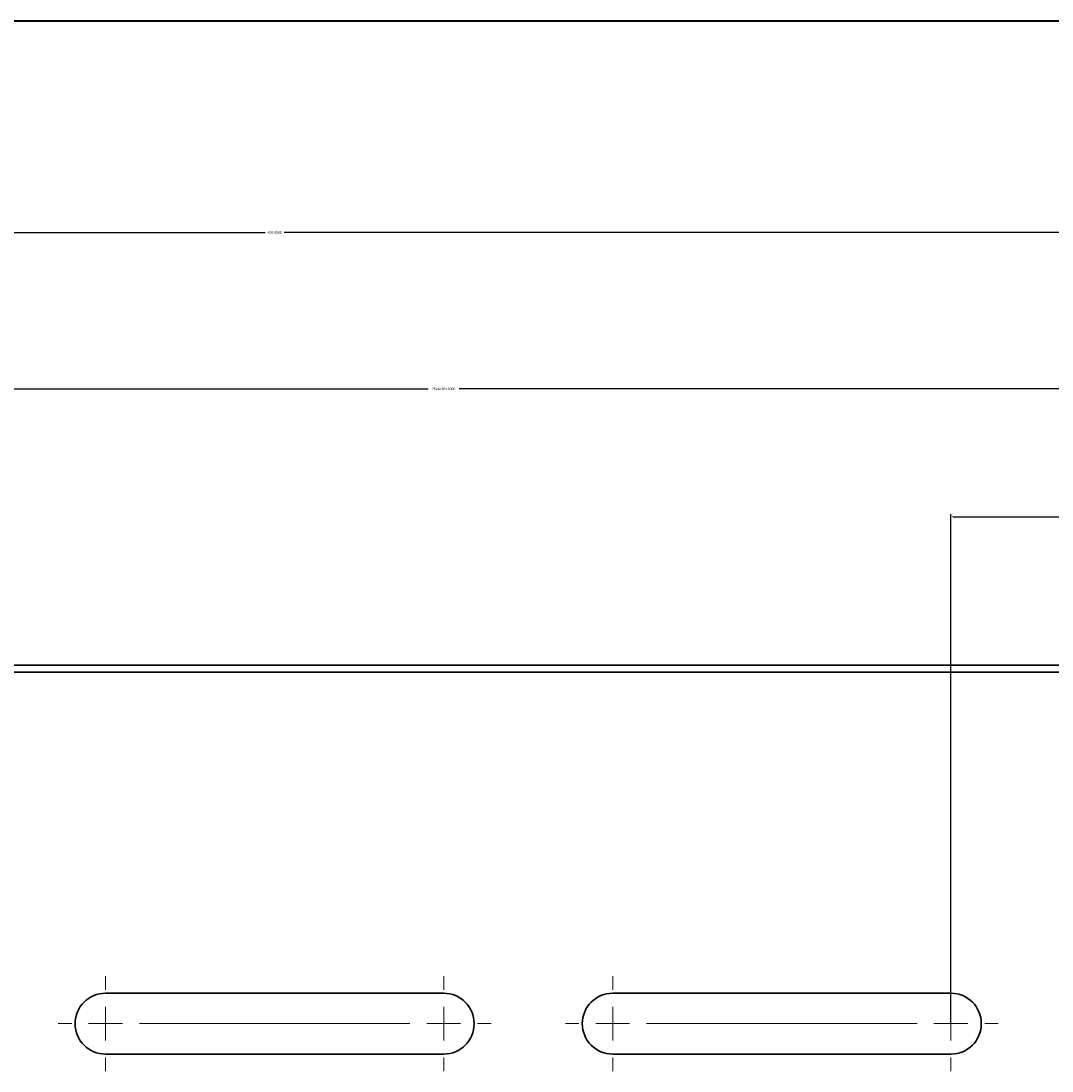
# Model space of a CAD drawing. Header units: millimetres. Extents: x 15 to 913, y -15 to 331.
# Tile 7 of 15: x 159 to 236, y 214 to 292. Entities that reach past the tile are written whole.
import ezdxf

# ---------------------------------------------------------------- set-up
doc = ezdxf.new("R2010")
doc.units = ezdxf.units.MM
doc.header["$PDSIZE"] = -1
doc.layers.get('0').update_dxf_attribs({"true_color": 0xffffff})
doc.dimstyles.new('QCADDimStyle', dxfattribs={"dimtxt": 3.5, "dimasz": 2.5, "dimexe": 1, "dimexo": 0, "dimgap": 1.524, "dimtad": 1, "dimtoh": 1, "dimdec": 4, "dimzin": 0, "dimdsep": 46, "dimtxsty": 'Standard', "dimcen": 0.09, "dimadec": 0, "dimazin": 0, "dimtfac": 1, "dimtdec": 4, "dimtofl": 0, "dimtmove": 0, "dimatfit": 3, "dimfxl": 1, "dimtolj": 1, "dimtzin": 0, "dimarcsym": 0})

# ---------------------------------------------------------------- blocks, each defined once
blk = doc.blocks.new('*D59')
at = {"color": 0, "linetype": 'Continuous', "lineweight": -2}
for p, q in [((65.684, 239.422), (65.684, 276.54)), ((290.684, 239.422), (290.684, 276.54)), ((65.864, 276.36), (177.477, 276.36)), ((290.504, 276.36), (178.892, 276.36))]:
    blk.add_line(p, q, dxfattribs=at)
at = {"color": 0}
for points in [[(65.864, 276.39), (65.864, 276.33), (65.684, 276.36)], [(290.504, 276.33), (290.504, 276.39), (290.684, 276.36)]]:
    blk.add_solid(points, dxfattribs=at)
at = {"layer": 'Defpoints', "color": 0}
for p in [(290.684, 276.36), (65.684, 239.36), (290.684, 239.36)]:
    blk.add_point(p, dxfattribs=at)
at = {"color": 0, "lineweight": 0, "insert": (178.184, 276.36), "char_height": 0.18, "attachment_point": 5}
blk.add_mtext('\\A1;450.0000', dxfattribs=at)
blk = doc.blocks.new('*D67')
at = {"color": 0, "linetype": 'Continuous', "lineweight": -2}
for p, q in [((115.684, 217.922), (115.684, 264.973)), ((115.864, 264.793), (189.536, 264.793)), ((265.504, 264.793), (191.833, 264.793)), ((265.684, 217.922), (265.684, 264.973))]:
    blk.add_line(p, q, dxfattribs=at)
at = {"color": 0}
for points in [[(115.864, 264.823), (115.864, 264.763), (115.684, 264.793)], [(265.504, 264.763), (265.504, 264.823), (265.684, 264.793)]]:
    blk.add_solid(points, dxfattribs=at)
at = {"layer": 'Defpoints', "color": 0}
for p in [(115.684, 264.793), (115.684, 217.86), (265.684, 217.86)]:
    blk.add_point(p, dxfattribs=at)
at = {"color": 0, "lineweight": 0, "insert": (190.684, 264.793), "char_height": 0.18, "attachment_point": 5}
blk.add_mtext('\\A1;75x4=300.0000', dxfattribs=at)
blk = doc.blocks.new('*D68')
at = {"color": 0, "linetype": 'Continuous', "lineweight": -2}
for p, q in [((228.184, 217.922), (228.184, 255.526)), ((265.684, 217.922), (265.684, 255.526)), ((228.364, 255.346), (246.313, 255.346)), ((265.504, 255.346), (247.556, 255.346))]:
    blk.add_line(p, q, dxfattribs=at)
at = {"color": 0}
for points in [[(228.364, 255.376), (228.364, 255.316), (228.184, 255.346)], [(265.504, 255.316), (265.504, 255.376), (265.684, 255.346)]]:
    blk.add_solid(points, dxfattribs=at)
at = {"layer": 'Defpoints', "color": 0}
for p in [(228.184, 255.346), (228.184, 217.86), (265.684, 217.86)]:
    blk.add_point(p, dxfattribs=at)
at = {"color": 0, "lineweight": 0, "insert": (246.934, 255.346), "char_height": 0.18, "attachment_point": 5}
blk.add_mtext('\\A1;75.0000', dxfattribs=at)
blk = doc.blocks.new('SW_CENTERMARKSYMBOL_2')
at = {"color": 0, "linetype": 'Continuous', "lineweight": 0}
for p, q in [((-25, 2.5), (-25, 3.5)), ((0, 2.5), (0, 3.5)), ((-25, 0), (-25, 1.25)), ((0, 0), (0, 1.25)), ((0, 0), (-1.25, 0)), ((0, 0), (0, -1.25)), ((0, 0), (1.25, 0)), ((2.5, 0), (3.5, 0)), ((-27.5, 0), (-28.5, 0)), ((-25, 0), (-26.25, 0)), ((-25, 0), (-25, -1.25)), ((-25, 0), (-23.75, 0)), ((-22.5, 0), (-21.5, 0)), ((-22.5, 0), (-2.5, 0)), ((-2.5, 0), (-22.5, 0)), ((-2.5, 0), (-3.5, 0)), ((-25, -2.5), (-25, -3.5)), ((0, -2.5), (0, -3.5))]:
    blk.add_line(p, q, dxfattribs=at)
blk = doc.blocks.new('SW_CENTERMARKSYMBOL_3')
at = {"color": 0, "linetype": 'Continuous', "lineweight": 0}
for p, q in [((-25, 2.5), (-25, 3.5)), ((0, 2.5), (0, 3.5)), ((-25, 0), (-25, 1.25)), ((0, 0), (0, 1.25)), ((-22.5, 0), (-2.5, 0)), ((-2.5, 0), (-22.5, 0)), ((0, 0), (-1.25, 0)), ((0, 0), (0, -1.25)), ((0, 0), (1.25, 0)), ((2.5, 0), (3.5, 0)), ((-27.5, 0), (-28.5, 0)), ((-25, 0), (-26.25, 0)), ((-25, 0), (-25, -1.25)), ((-25, 0), (-23.75, 0)), ((-22.5, 0), (-21.5, 0)), ((-2.5, 0), (-3.5, 0)), ((-25, -2.5), (-25, -3.5)), ((0, -2.5), (0, -3.5))]:
    blk.add_line(p, q, dxfattribs=at)

msp = doc.modelspace()

# ---------------------------------------------------------------- linework, layer by layer
at = {"color": 7, "linetype": 'Continuous', "lineweight": 40, "true_color": 0xffffff}
msp.add_line((415, 292), (15, 292), dxfattribs=at)
at = {"color": 7, "linetype": 'Continuous', "lineweight": 30, "true_color": 0xffffff}
for p, q in [((70.684441, 244.359794), (285.684444, 244.359794)), ((285.477333, 243.8598), (70.891552, 243.8598)), ((190.684443, 220.109797), (165.684442, 220.109797)), ((228.184443, 220.109797), (203.184443, 220.109797)), ((165.684442, 215.609799), (190.684443, 215.609799)), ((203.184443, 215.609799), (228.184443, 215.609799))]:
    msp.add_line(p, q, dxfattribs=at)
for centre, start, end in [((165.684443, 217.859797), 90, 270), ((190.684443, 217.859797), 270, 90), ((203.184443, 217.859797), 90, 270), ((228.184443, 217.859797), 270, 90)]:
    msp.add_arc(centre, 2.25, start, end, dxfattribs=at)

# ---------------------------------------------------------------- block references
at = {"color": 7, "linetype": 'Continuous', "lineweight": 0, "true_color": 0xffffff}
for name, p in [('SW_CENTERMARKSYMBOL_2', (190.684443, 217.859797)), ('SW_CENTERMARKSYMBOL_3', (228.184443, 217.859797))]:
    msp.add_blockref(name, p, dxfattribs=at)

# ---------------------------------------------------------------- dimensions: what is measured, and where the dimension line sits
for base, p1, p2, picture, middle in [((290.684443, 276.359797), (65.684443, 239.359797), (290.684443, 239.359797), '*D59', (178.184443, 276.359797)), ((228.184443, 255.346296), (265.684443, 217.859797), (228.184443, 217.859797), '*D68', (246.934443, 255.346296))]:
    dim = msp.add_linear_dim(base=base, p1=p1, p2=p2, angle=0, dimstyle='QCADDimStyle', override={"dimtxt": 0.18, "dimasz": 0.18, "dimexe": 0.18, "dimexo": 0.0625, "dimgap": 0.09, "dimtad": 0, "dimtih": 1, "dimlfac": 2, "dimtmove": 2}, dxfattribs=at)
    dim.commit()
    dim.dimension.update_dxf_attribs({"geometry": picture, "text_midpoint": middle, "dimtype": 160})
dim = msp.add_linear_dim(base=(115.684443, 264.793465), p1=(265.684443, 217.859797), p2=(115.684443, 217.859797), angle=0, text='75x4=<>', dimstyle='QCADDimStyle', override={"dimtxt": 0.18, "dimasz": 0.18, "dimexe": 0.18, "dimexo": 0.0625, "dimgap": 0.09, "dimtad": 0, "dimtih": 1, "dimlfac": 2, "dimtmove": 2}, dxfattribs=at)
dim.commit()
dim.dimension.update_dxf_attribs({"geometry": '*D67', "text_midpoint": (190.684443, 264.793465), "dimtype": 160})

doc.saveas('drawing.dxf')
